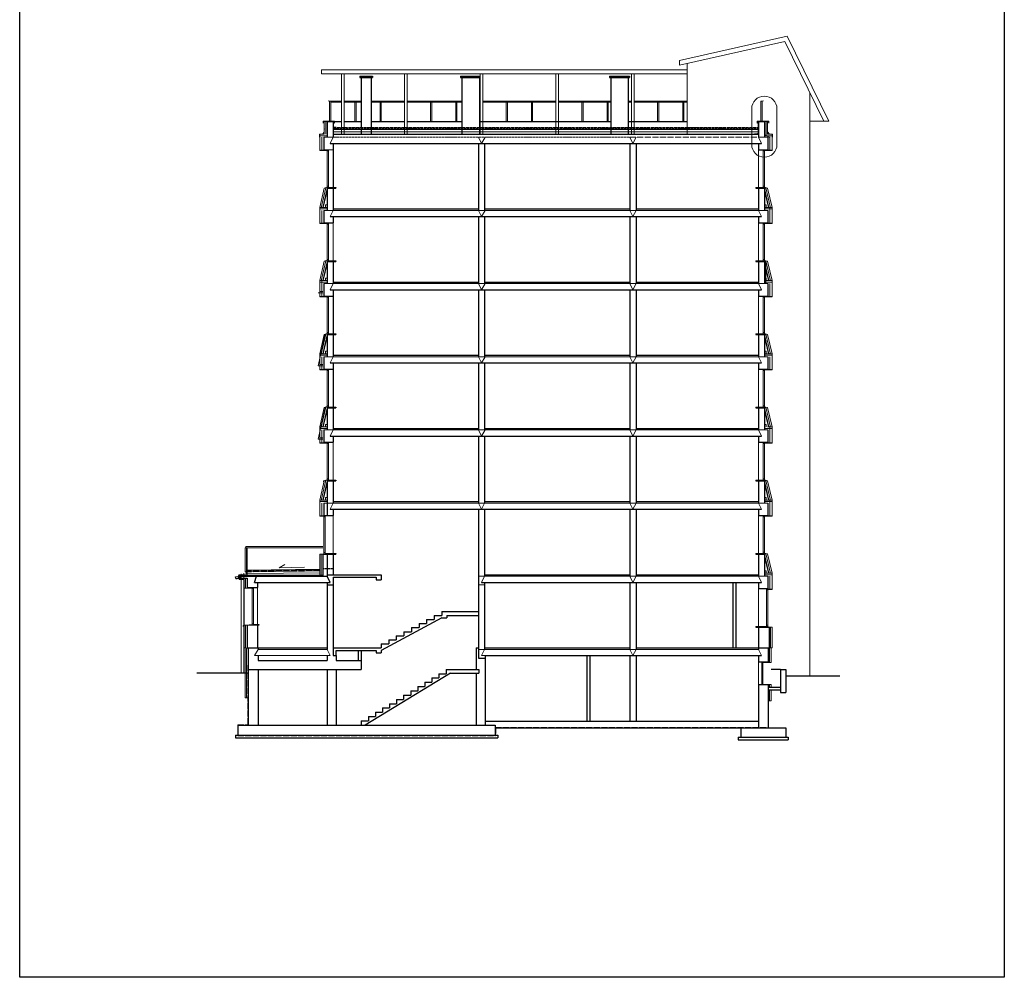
# Model space of a CAD drawing. Header units: millimetres. Extents: x -26513 to 76799, y 0 to 112149.
# Tile 44 of 98: x 4976 to 8881, y 97829 to 101624. Entities that reach past the tile are written whole.
import ezdxf

# ---------------------------------------------------------------- set-up
doc = ezdxf.new("R2010")
doc.units = ezdxf.units.MM
doc.header["$LTSCALE"] = 2
doc.linetypes.add('ACAD_ISO02W100', pattern=[15, 12, -3])
doc.layers.add('istn.śiany', color=2, linetype='Continuous')
for name, color, linetype, lineweight in [('ocieplenie', 5, 'BATTING', 5), ('rynna-41', 22, 'Continuous', 18), ('stolarka', 6, 'Continuous', 9), ('widok', 3, 'Continuous', 13)]:
    doc.layers.add(name, color=color, linetype=linetype, lineweight=lineweight)
doc.linetypes.add('BATTING', pattern='A,0.0001,-0.1,[134,ltypeshp.shx,S=0.1,R=0,X=-0.1,Y=0],-0.2,[134,ltypeshp.shx,S=0.1,R=180,X=0.1,Y=0],-0.1', length=0.4001)

msp = doc.modelspace()

# ---------------------------------------------------------------- linework, layer by layer
at = {"layer": 'Defpoints'}
msp.add_lwpolyline([(4976.1, 102585), (8880.7, 102585), (8880.7, 97828.5), (4976.1, 97828.5)], close=True, dxfattribs=at)
at = {"layer": 'istn.śiany'}
for p, q in [((6324.7, 101399.9), (6324.7, 101394.9)), ((6324.7, 101399.9), (6374.7, 101399.9)), ((6324.7, 101394.9), (6374.7, 101394.9)), ((6329.7, 101394.9), (6329.7, 101171)), ((6369.7, 101394.9), (6369.7, 101171)), ((6374.7, 101399.9), (6374.7, 101394.9)), ((6724.7, 101399.9), (6724.7, 101394.9)), ((6724.7, 101399.9), (6802.7, 101399.9)), ((6724.7, 101394.9), (6802.7, 101394.9)), ((6729.7, 101394.9), (6729.7, 101171)), ((6799.7, 101394.9), (6799.7, 101171)), ((7314.7, 101399.9), (7314.7, 101394.9)), ((7314.7, 101399.9), (7394.7, 101399.9)), ((7314.7, 101394.9), (7394.7, 101394.9)), ((7319.7, 101394.9), (7319.7, 101171)), ((7389.7, 101394.9), (7389.7, 101171)), ((7394.7, 101399.9), (7394.7, 101394.9)), ((6195.7, 101221), (6195.7, 101158)), ((6195.7, 101221), (6219.7, 101221)), ((6207.7, 101221), (6252.7, 101221)), ((6219.7, 101221), (6219.7, 101158)), ((6262.7, 101221), (6329.7, 101221)), ((6369.7, 101221), (6502.7, 101221)), ((6512.7, 101221), (6729.7, 101221)), ((6799.7, 101221), (7319.7, 101221)), ((7389.7, 101221), (7622.7, 101221)), ((7905.7, 101221), (7929.7, 101221)), ((7905.7, 101221), (7905.7, 101158)), ((7929.7, 101221), (7929.7, 101158)), ((6219.7, 101171), (7905.7, 101171)), ((6182.7, 101158), (6182.7, 101109)), ((6207.7, 101134), (7917.7, 101134)), ((6219.7, 101134), (6219.7, 100868)), ((6795.7, 101134), (6795.7, 100868)), ((6819.7, 101134), (6819.7, 100864.6)), ((7395.2, 101134), (7395.2, 100868)), ((7420.2, 101134), (7420.2, 100868)), ((7905.7, 101134), (7905.7, 101109)), ((7942.7, 101158), (7942.7, 101109)), ((7905.7, 101109), (7942.7, 101109)), ((6177.7, 100959.5), (6177.7, 100959)), ((6177.7, 100959.5), (6177.7, 100959)), ((6195.7, 100959), (6195.7, 100956)), ((6195.7, 100959), (6229.7, 100959)), ((6195.7, 100956), (6195.7, 100868)), ((6195.7, 100956), (6229.7, 100956)), ((6229.7, 100959), (6229.7, 100956)), ((7895.7, 100959), (7895.7, 100956)), ((7895.7, 100959), (7929.7, 100959)), ((7895.7, 100956), (7929.7, 100956)), ((7905.7, 100956), (7905.7, 100868)), ((7929.7, 100959), (7929.7, 100956)), ((7929.7, 100956), (7929.7, 100868)), ((6182.7, 100868), (6182.7, 100819)), ((6219.7, 100874), (6795.7, 100874)), ((6819.7, 100874), (7395.2, 100874)), ((7420.2, 100874), (7905.7, 100874)), ((7942.7, 100868), (7942.7, 100819)), ((6182.7, 100819), (6219.7, 100819)), ((6207.7, 100844), (7917.7, 100844)), ((6219.7, 100844), (6219.7, 100819)), ((6795.7, 100844), (6795.7, 100578)), ((6819.7, 100844), (6819.7, 100574.6)), ((7395.2, 100844), (7395.2, 100578)), ((7420.2, 100844), (7420.2, 100578)), ((7905.7, 100844), (7905.7, 100819)), ((7905.7, 100819), (7942.7, 100819)), ((6195.7, 100669), (6195.7, 100666)), ((6195.7, 100669), (6229.7, 100669)), ((6195.7, 100666), (6195.7, 100578)), ((6195.7, 100666), (6229.7, 100666)), ((6219.7, 100666), (6219.7, 100578)), ((6229.7, 100669), (6229.7, 100666)), ((7895.7, 100669), (7895.7, 100666)), ((7895.7, 100669), (7929.7, 100669)), ((7895.7, 100666), (7929.7, 100666)), ((7905.7, 100666), (7905.7, 100578)), ((7929.7, 100669), (7929.7, 100666)), ((7929.7, 100666), (7929.7, 100578)), ((6219.7, 100584), (6795.7, 100584)), ((6819.7, 100584), (7395.2, 100584)), ((7420.2, 100584), (7905.7, 100584)), ((6182.7, 100578), (6182.7, 100529)), ((6207.7, 100554), (7917.7, 100554)), ((6219.7, 100554), (6219.7, 100379)), ((6795.7, 100554), (6795.7, 100288)), ((6819.7, 100554), (6819.7, 100284.6)), ((7395.2, 100554), (7395.2, 100288)), ((7420.2, 100554), (7420.2, 100288)), ((7905.7, 100554), (7905.7, 100529)), ((7942.7, 100578), (7942.7, 100529)), ((6182.7, 100529), (6219.7, 100529)), ((7905.7, 100529), (7942.7, 100529)), ((6195.7, 100379), (6195.7, 100376)), ((6195.7, 100379), (6229.7, 100379)), ((6195.7, 100376), (6195.7, 100288)), ((6195.7, 100376), (6229.7, 100376)), ((6219.7, 100376), (6219.7, 100288)), ((6229.7, 100379), (6229.7, 100376)), ((7895.7, 100379), (7895.7, 100376)), ((7895.7, 100379), (7929.7, 100379)), ((7895.7, 100376), (7929.7, 100376)), ((7905.7, 100376), (7905.7, 100288)), ((7929.7, 100379), (7929.7, 100376)), ((7929.7, 100376), (7929.7, 100288)), ((6182.7, 100288), (6182.7, 100239)), ((6219.7, 100294), (6795.7, 100294)), ((6819.7, 100294), (7395.2, 100294)), ((7420.2, 100294), (7905.7, 100294)), ((7942.7, 100288), (7942.7, 100239)), ((6182.7, 100239), (6219.7, 100239)), ((6207.7, 100264), (7917.7, 100264)), ((6219.7, 100264), (6219.7, 99998)), ((6795.7, 100264), (6795.7, 99998)), ((6819.7, 100264), (6819.7, 99994.6)), ((7395.2, 100264), (7395.2, 99998)), ((7420.2, 100264), (7420.2, 99998)), ((7905.7, 100264), (7905.7, 100239)), ((7905.7, 100239), (7942.7, 100239)), ((6195.7, 100089), (6195.7, 100086)), ((6195.7, 100089), (6229.7, 100089)), ((6195.7, 100086), (6195.7, 99998)), ((6195.7, 100086), (6229.7, 100086)), ((6229.7, 100089), (6229.7, 100086)), ((7895.7, 100089), (7895.7, 100086)), ((7895.7, 100089), (7929.7, 100089)), ((7895.7, 100086), (7929.7, 100086)), ((7905.7, 100086), (7905.7, 99998)), ((7929.7, 100089), (7929.7, 100086)), ((7929.7, 100086), (7929.7, 99998)), ((6182.7, 99998), (6182.7, 99949)), ((6219.7, 100004), (6795.7, 100004)), ((6819.7, 100004), (7395.2, 100004)), ((7420.2, 100004), (7905.7, 100004)), ((7942.7, 99998), (7942.7, 99949)), ((6207.7, 99974), (7917.7, 99974)), ((6219.7, 99974), (6219.7, 99949)), ((6795.7, 99974), (6795.7, 99708)), ((6819.7, 99974), (6819.7, 99708)), ((7395.2, 99974), (7395.2, 99708)), ((7420.2, 99974), (7420.2, 99708)), ((7905.7, 99974), (7905.7, 99949)), ((6182.7, 99949), (6219.7, 99949)), ((7905.7, 99949), (7942.7, 99949)), ((6195.7, 99799), (6195.7, 99796)), ((6195.7, 99799), (6229.7, 99799)), ((6195.7, 99796), (6195.7, 99659)), ((6195.7, 99796), (6229.7, 99796)), ((6219.7, 99796), (6219.7, 99708)), ((6229.7, 99799), (6229.7, 99796)), ((7895.7, 99799), (7895.7, 99796)), ((7895.7, 99799), (7929.7, 99799)), ((7895.7, 99796), (7929.7, 99796)), ((7905.7, 99796), (7905.7, 99708)), ((7929.7, 99799), (7929.7, 99796)), ((7929.7, 99796), (7929.7, 99708)), ((6182.7, 99708), (6182.7, 99659)), ((6207.7, 99684), (7917.7, 99684)), ((6219.7, 99714), (6795.7, 99714)), ((6219.7, 99684), (6219.7, 99659)), ((6795.7, 99684), (6795.7, 99094.1)), ((6819.7, 99714), (7395.2, 99714)), ((6819.7, 99684), (6819.7, 99418)), ((7395.2, 99684), (7395.2, 99418)), ((7420.2, 99714), (7905.7, 99714)), ((7420.2, 99684), (7420.2, 99418)), ((7905.7, 99684), (7905.7, 99659)), ((7942.7, 99708), (7942.7, 99659)), ((6182.7, 99659), (6219.7, 99659)), ((7905.7, 99659), (7942.7, 99659)), ((6177.7, 99506), (6177.7, 99418)), ((6177.7, 99506), (6229.7, 99506)), ((6187.7, 99509), (6229.7, 99509)), ((6195.7, 99506), (6195.7, 99418)), ((6219.7, 99506), (6219.7, 99424)), ((6229.7, 99509), (6229.7, 99506)), ((7895.7, 99509), (7895.7, 99506)), ((7895.7, 99509), (7929.7, 99509)), ((7895.7, 99506), (7929.7, 99506)), ((7905.7, 99506), (7905.7, 99418)), ((7929.7, 99509), (7929.7, 99506)), ((7929.7, 99506), (7929.7, 99418)), ((5851.7, 99419), (5851.7, 99410)), ((5851.7, 99418), (5877.7, 99418)), ((6165.7, 99445.2), (5877.2, 99441.5)), ((5877.7, 99421.5), (5877.7, 99419)), ((5877.7, 99421), (6177.7, 99421)), ((5877.7, 99418), (5915.1, 99418)), ((5907.7, 99394), (5915.1, 99418)), ((5915.1, 99418), (6195.7, 99418)), ((6195.7, 99424), (6409.7, 99424)), ((6207.7, 99394), (6195.7, 99418)), ((6219.7, 99414), (6219.7, 99134)), ((6219.7, 99414), (6389.7, 99414)), ((6389.7, 99414), (6389.7, 99404)), ((6409.7, 99424), (6409.7, 99404)), ((6819.7, 99424), (7395.2, 99424)), ((7420.2, 99424), (7905.7, 99424)), ((7942.7, 99418), (7942.7, 99369)), ((5851.7, 99410), (5877.7, 99410)), ((5877.7, 99410), (5877.7, 99374)), ((5877.7, 99374), (5919.7, 99374)), ((5907.7, 99394), (6207.7, 99394)), ((5919.7, 99394), (5919.7, 99374)), ((5919.7, 99394), (5919.7, 99394)), ((6195.7, 99394), (6195.7, 99128)), ((6195.7, 99384), (6219.7, 99384)), ((6389.7, 99404), (6409.7, 99404)), ((6807.7, 99394), (7917.7, 99394)), ((6819.7, 99394), (6819.7, 99128)), ((7395.2, 99394), (7395.2, 99128)), ((7420.2, 99394), (7420.2, 99128)), ((7803.7, 99394), (7803.7, 99134)), ((7815.7, 99394), (7815.7, 99134)), ((7905.7, 99394), (7905.7, 99369)), ((7905.7, 99369), (7942.7, 99369)), ((6619.7, 99262.8), (6649.7, 99262.8)), ((6619.7, 99262.8), (6619.7, 99246.7)), ((6649.7, 99278.9), (6649.7, 99262.8)), ((6649.7, 99278.9), (6795.7, 99278.9)), ((6669.7, 99262.9), (6669.7, 99252.8)), ((6669.7, 99262.9), (6795.7, 99262.9)), ((5877.7, 99224), (5877.7, 99134)), ((5919.7, 99224), (5919.7, 99134)), ((5924.7, 99227), (5924.7, 99224)), ((6649.7, 99252.8), (6409.7, 99124)), ((6559.7, 99230.6), (6559.7, 99214.5)), ((6559.7, 99230.6), (6589.7, 99230.6)), ((6589.7, 99246.7), (6589.7, 99230.6)), ((6589.7, 99246.7), (6619.7, 99246.7)), ((6649.7, 99252.8), (6669.7, 99252.8)), ((7895.7, 99219), (7895.7, 99216)), ((7895.7, 99219), (7942.7, 99219)), ((7895.7, 99216), (7947.7, 99216)), ((7905.7, 99216), (7905.7, 99128)), ((7942.7, 99219), (7942.7, 99216)), ((7947.7, 99216), (7947.7, 99134)), ((6469.7, 99182.3), (6499.7, 99182.3)), ((6469.7, 99182.3), (6469.7, 99166.2)), ((6499.7, 99198.4), (6499.7, 99182.3)), ((6499.7, 99198.4), (6529.7, 99198.4)), ((6529.7, 99214.5), (6559.7, 99214.5)), ((6529.7, 99214.5), (6529.7, 99198.4)), ((6409.7, 99150.1), (6409.7, 99134)), ((6409.7, 99150.1), (6439.7, 99150.1)), ((6439.7, 99166.2), (6439.7, 99150.1)), ((6439.7, 99166.2), (6469.7, 99166.2)), ((5877.7, 99134), (6195.7, 99134)), ((5881.7, 99134), (5881.7, 98828)), ((5921.7, 99134), (5921.7, 99128)), ((5921.7, 99104), (5921.7, 99084)), ((6195.7, 99104), (6195.7, 99084)), ((6219.7, 99134), (6409.7, 99134)), ((6219.7, 99134), (6219.7, 99104)), ((6219.7, 99104), (6230.7, 99104)), ((6230.7, 99104), (6230.7, 99124)), ((6230.7, 99124), (6389.7, 99124)), ((6230.7, 99104), (6230.7, 99084)), ((6318.7, 99124), (6318.7, 99084)), ((6330.7, 99124), (6330.7, 99049)), ((6389.7, 99124), (6389.7, 99114)), ((6389.7, 99114), (6409.7, 99114)), ((6409.7, 99124), (6409.7, 99114)), ((6786.7, 99134), (6795.7, 99134)), ((6786.7, 99134), (6786.7, 99049)), ((6819.7, 99134), (7395.2, 99134)), ((6821.7, 99104), (6821.7, 98828)), ((6821.7, 99104), (7917.7, 99104)), ((7224.7, 99104), (7224.7, 98844)), ((7236.7, 99104), (7236.7, 98844)), ((7395.2, 99104), (7395.2, 98844)), ((7420.2, 99134), (7947.7, 99134)), ((7420.2, 99104), (7420.2, 98844)), ((7905.7, 99104), (7905.7, 99079)), ((7943.7, 99134), (7943.7, 99079)), ((5921.7, 99084), (6195.7, 99084)), ((6230.7, 99084), (6330.7, 99084)), ((6795.7, 99094.1), (6821.7, 99094.1)), ((7905.7, 99079), (7943.7, 99079)), ((5678, 99036), (5880.7, 99036)), ((5880.7, 99036), (5881.7, 99036)), ((5881.7, 99049), (6330.7, 99049)), ((5921.7, 99049), (5921.7, 98828)), ((5921.7, 99049), (6195.7, 99049)), ((6195.7, 99049), (6195.7, 98828)), ((6230.7, 99049), (6330.7, 99049)), ((6230.7, 99049), (6230.7, 98828)), ((6685, 99034), (6345.7, 98828)), ((6638.7, 99032), (6666.7, 99032)), ((6638.7, 99032), (6638.7, 99015)), ((6666.7, 99049), (6796.7, 99049)), ((6666.7, 99049), (6666.7, 99032)), ((6685, 99034), (6796.7, 99034)), ((6786.7, 99034), (6786.7, 98828)), ((6796.7, 99049), (6796.7, 99034)), ((7993.7, 99049), (7955.7, 99049)), ((7993.7, 99049), (8013.7, 99049)), ((7993.7, 99049), (7993.7, 98968)), ((8013.7, 99049), (8013.7, 98958)), ((8013.7, 99024), (8228.1, 99024)), ((6554.7, 98981), (6554.7, 98964)), ((6554.7, 98981), (6582.7, 98981)), ((6582.7, 98998), (6582.7, 98981)), ((6582.7, 98998), (6610.7, 98998)), ((6610.7, 99015), (6610.7, 98998)), ((6610.7, 99015), (6638.7, 99015)), ((7905.7, 98989), (7905.7, 98817)), ((7905.7, 98989), (7943.7, 98989)), ((7943.7, 98989), (7943.7, 98817)), ((6498.7, 98947), (6498.7, 98930)), ((6498.7, 98947), (6526.7, 98947)), ((6526.7, 98964), (6526.7, 98947)), ((6526.7, 98964), (6554.7, 98964)), ((7943.7, 98978), (7993.7, 98978)), ((7943.7, 98968), (7993.7, 98968)), ((7993.7, 98968), (7993.7, 98958)), ((7993.7, 98958), (8013.7, 98958)), ((6442.7, 98913), (6442.7, 98896)), ((6442.7, 98913), (6470.7, 98913)), ((6470.7, 98930), (6470.7, 98913)), ((6470.7, 98930), (6498.7, 98930)), ((6386.7, 98879), (6386.7, 98862)), ((6386.7, 98879), (6414.7, 98879)), ((6414.7, 98896), (6414.7, 98879)), ((6414.7, 98896), (6442.7, 98896)), ((5841.7, 98828), (5841.7, 98788)), ((5841.7, 98828), (6861.7, 98828)), ((5869.7, 98829), (5869.7, 98828)), ((6330.7, 98845), (6330.7, 98828)), ((6330.7, 98845), (6358.7, 98845)), ((6358.7, 98862), (6358.7, 98845)), ((6358.7, 98862), (6386.7, 98862)), ((6821.7, 98844), (7905.7, 98844)), ((6861.7, 98828), (6861.7, 98788)), ((5831.7, 98788), (5831.7, 98778)), ((5831.7, 98788), (6871.7, 98788)), ((6861.7, 98817), (8013.7, 98817)), ((6871.7, 98788), (6871.7, 98778)), ((7835.7, 98817), (7835.7, 98780)), ((8013.7, 98817), (8013.7, 98780)), ((5831.7, 98778), (6871.7, 98778)), ((7825.7, 98780), (7825.7, 98770)), ((7825.7, 98780), (8023.7, 98780)), ((7825.7, 98770), (8023.7, 98770)), ((8023.7, 98780), (8023.7, 98770))]:
    msp.add_line(p, q, dxfattribs=at)
at = {"layer": 'istn.śiany', "linetype": 'ACAD_ISO02W100'}
for p, q in [((6165.7, 99440.2), (5877.7, 99436.5)), ((6165.7, 99439.7), (5877.7, 99436)), ((5877.7, 99421.5), (6177.7, 99421.5))]:
    msp.add_line(p, q, dxfattribs=at)
at = {"layer": 'istn.śiany', "linetype": 'ACAD_ISO02W100', "ltscale": 0.4}
msp.add_line((6219.7, 99447.1), (6177.7, 99447.1), dxfattribs=at)
at = {"layer": 'ocieplenie', "linetype": 'Continuous'}
for p, q in [((6183.7, 101221), (6195.7, 101221)), ((6183.7, 101221), (6183.7, 101170)), ((7929.7, 101221), (7941.7, 101221)), ((7941.7, 101221), (7941.7, 101170)), ((6166, 101170), (6166, 101106)), ((6166, 101170), (6183.7, 101170)), ((6177.4, 101170.5), (6183.5, 101178.4)), ((6183.5, 101170.5), (6177.4, 101170.5)), ((6183.5, 101178.4), (6183.5, 101170.5)), ((7941.7, 101170), (7959.7, 101170)), ((7948.2, 101170.5), (7942.2, 101178.4)), ((7942.2, 101178.4), (7942.2, 101170.5)), ((7942.2, 101170.5), (7948.2, 101170.5)), ((7959.7, 101170), (7959.7, 101106)), ((6166, 101106), (6195.7, 101106)), ((7929.7, 101106), (7959.7, 101106)), ((6183.8, 100956.9), (6165.7, 100880.3)), ((6195.7, 100954.9), (6178, 100880.3)), ((6195.8, 100960.4), (6183.8, 100956.9)), ((7929.6, 100960.2), (7941.6, 100956.6)), ((7929.7, 100954.6), (7947.4, 100880)), ((7941.6, 100956.6), (7959.7, 100880)), ((6166, 100880), (6166, 100816)), ((6166, 100880), (6195.7, 100880)), ((7929.7, 100880), (7959.7, 100880)), ((7959.7, 100880), (7959.7, 100816)), ((6166, 100816), (6195.7, 100816)), ((7929.7, 100816), (7959.7, 100816)), ((6183.8, 100666.9), (6165.7, 100590.3)), ((6195.7, 100664.9), (6178, 100590.3)), ((6195.8, 100670.4), (6183.8, 100666.9)), ((7929.6, 100670.2), (7941.6, 100666.6)), ((7929.7, 100664.6), (7947.4, 100590)), ((7941.6, 100666.6), (7959.7, 100590)), ((6165.7, 100590), (6165.7, 100526)), ((6165.7, 100590), (6195.7, 100590)), ((7929.7, 100590), (7959.7, 100590)), ((7959.7, 100590), (7959.7, 100526)), ((6165.7, 100526), (6195.7, 100526)), ((7929.7, 100526), (7959.7, 100526)), ((6183.8, 100376.9), (6165.7, 100300.3)), ((6195.7, 100374.9), (6178, 100300.3)), ((6195.8, 100380.4), (6183.8, 100376.9)), ((7929.6, 100380.2), (7941.6, 100376.6)), ((7929.7, 100374.6), (7947.4, 100300)), ((7941.6, 100376.6), (7959.7, 100300)), ((6165.7, 100300), (6165.7, 100236)), ((6165.7, 100300), (6195.7, 100300)), ((6174.2, 100294.2), (6174.2, 100294)), ((7929.7, 100300), (7960, 100300)), ((7959.7, 100300), (7959.7, 100236)), ((6165.7, 100236), (6195.7, 100236)), ((7929.7, 100236), (7959.7, 100236)), ((6183.8, 100086.9), (6165.7, 100010.3)), ((6195.7, 100084.9), (6178, 100010.3)), ((6195.8, 100090.4), (6183.8, 100086.9)), ((7929.6, 100090.2), (7941.6, 100086.6)), ((7929.7, 100084.6), (7947.4, 100010)), ((7941.6, 100086.6), (7959.7, 100010)), ((6165.7, 100010), (6195.7, 100010)), ((6165.7, 100010), (6165.7, 99946)), ((6174.1, 100004), (6174.1, 100003.7)), ((7941.7, 100010), (7959.7, 100010)), ((7959.7, 100010), (7959.7, 99946)), ((6165.7, 99946), (6195.7, 99946)), ((7929.7, 99946), (7959.7, 99946)), ((6183.8, 99796.9), (6165.7, 99720.3)), ((6195.7, 99794.9), (6178, 99720.3)), ((6195.8, 99800.4), (6183.8, 99796.9)), ((7929.6, 99800.2), (7941.6, 99796.6)), ((7929.7, 99794.6), (7947.4, 99720)), ((7941.6, 99796.6), (7959.7, 99720)), ((6165.7, 99720), (6195.7, 99720)), ((6165.7, 99720), (6165.7, 99656)), ((6174.2, 99714.2), (6174.2, 99714)), ((7929.7, 99720), (7959.7, 99720)), ((7959.7, 99720), (7959.7, 99656)), ((6165.7, 99656), (6182.7, 99656)), ((7929.7, 99656), (7959.7, 99656)), ((6165.7, 99506), (6177.7, 99506)), ((6165.7, 99506), (6165.7, 99421.5)), ((7929.6, 99510.2), (7941.6, 99506.6)), ((7929.7, 99504.6), (7947.4, 99430)), ((7941.6, 99506.6), (7959.7, 99430)), ((5877.4, 99426.2), (5846.4, 99423.2)), ((5846.7, 99421), (5846.7, 99405)), ((5846.7, 99419), (5877.7, 99419)), ((6165.7, 99444.2), (5877.7, 99440.5)), ((6165.7, 99439.2), (5877.7, 99435.5)), ((5877.7, 99422), (6177.7, 99422)), ((7929.7, 99430), (7959.7, 99430)), ((7959.7, 99430), (7959.7, 99366)), ((5846.7, 99405), (5865.7, 99405)), ((5865.7, 99405), (5865.7, 99371)), ((5865.7, 99371), (5897.7, 99371)), ((5865.7, 99370.1), (5865.7, 99224.2)), ((7942.7, 99366), (7959.7, 99366)), ((5865.7, 99224), (5865.7, 99134)), ((7947.7, 99216), (7959.7, 99216)), ((7959.7, 99216), (7959.7, 99134)), ((5865.7, 99134), (5869.7, 99134)), ((5869.7, 99134), (5869.7, 98936.2)), ((7948.5, 99134), (7959.7, 99134)), ((7955.7, 99134), (7955.7, 99076)), ((7923.7, 99076), (7955.7, 99076)), ((7943.7, 98989), (7955.7, 98989)), ((7955.7, 98989.1), (7955.7, 98978)), ((7955.7, 98968), (7955.7, 98924.1)), ((5869.7, 98936.2), (5881.7, 98936.2)), ((7943.7, 98924.1), (7955.7, 98924.1))]:
    msp.add_line(p, q, dxfattribs=at)
at = {"layer": 'ocieplenie'}
for p, q in [((6189.7, 101221), (6189.7, 101170)), ((7935.7, 101221), (7935.7, 101165.1)), ((6219.7, 101180), (7905.7, 101180)), ((6166, 101164), (6195.7, 101164)), ((6174.5, 101158), (6174.5, 101107.5)), ((7929.7, 101164), (7959.7, 101164)), ((7951.2, 101159.3), (7951.2, 101106)), ((6166.1, 101107.5), (6195.8, 101107.5)), ((7929.7, 101107.5), (7959.7, 101107.5)), ((6190.4, 100958), (6171.5, 100878.9)), ((7935, 100957.8), (7953.9, 100878.7)), ((6166, 100874), (6195.7, 100874)), ((6174.5, 100868), (6174.5, 100817.5)), ((7929.7, 100874), (7959.7, 100874)), ((7951.2, 100880), (7951.2, 100816)), ((6166, 100817.5), (6195.7, 100817.5)), ((7929.7, 100817.5), (7959.7, 100817.5)), ((6190.4, 100668), (6171.5, 100588.9)), ((7935, 100667.8), (7953.9, 100588.7)), ((6165.7, 100584), (6195.7, 100584)), ((6174.2, 100589.9), (6174.2, 100525.9)), ((7929.7, 100584), (7959.7, 100584)), ((7951.2, 100578), (7951.2, 100527.5)), ((6165.7, 100527.5), (6195.7, 100527.5)), ((7929.7, 100527.5), (7959.7, 100527.5)), ((6190.4, 100378), (6171.5, 100298.9)), ((7935, 100377.8), (7953.9, 100298.7)), ((6165.7, 100294), (6195.7, 100294)), ((6174.2, 100288), (6174.2, 100237.5)), ((7929.7, 100294), (7960, 100294)), ((7951.2, 100288), (7951.2, 100236)), ((6165.7, 100237.5), (6195.7, 100237.5)), ((7929.7, 100237.5), (7959.7, 100237.5)), ((6190.4, 100088), (6171.5, 100008.9)), ((7935, 100087.8), (7953.9, 100008.7)), ((6165.7, 100004), (6195.7, 100004)), ((6174.1, 99998), (6174.1, 99947.5)), ((7929.7, 100004), (7959.7, 100004)), ((7951.2, 100010), (7951.2, 99946)), ((6166.1, 99947.5), (6196.1, 99947.5)), ((7929.7, 99947.5), (7959.7, 99947.5)), ((6190.6, 99798.9), (6171.5, 99718.9)), ((7935, 99797.8), (7953.9, 99718.7)), ((6165.7, 99714), (6195.7, 99714)), ((6174.2, 99708), (6174.2, 99657.5)), ((7929.7, 99714), (7959.7, 99714)), ((7951.2, 99719.2), (7951.2, 99657.5)), ((6165.7, 99657.5), (6182.7, 99657.5)), ((7929.7, 99657.5), (7959.7, 99657.5)), ((6171.7, 99506), (6171.7, 99421.5)), ((7935, 99507.8), (7953.9, 99428.7)), ((5847.3, 99421.7), (5878.3, 99421.7)), ((5849.2, 99419), (5849.2, 99405)), ((7929.7, 99424), (7959.7, 99424)), ((7951.2, 99418), (7951.2, 99366)), ((5846.7, 99407.5), (5865.7, 99407.5)), ((5871.7, 99410), (5871.7, 99371)), ((7942.7, 99367.5), (7959.7, 99367.5)), ((5871.7, 99224), (5871.7, 99134)), ((7953.7, 99216), (7953.7, 99134)), ((5875.7, 99134), (5875.7, 98936.2)), ((7949.7, 99134), (7949.7, 99076)), ((7949.7, 98989), (7949.7, 98978)), ((7949.7, 98968), (7949.7, 98924.1))]:
    msp.add_line(p, q, dxfattribs=at)
at = {"layer": 'ocieplenie', "linetype": 'BATTING'}
msp.add_line((6165.7, 99432.2), (5877.7, 99428.5), dxfattribs=at)
at = {"layer": 'rynna-41'}
for p, q in [((6172.7, 101425.1), (6172.7, 101409.9)), ((6172.7, 101425.1), (7622.7, 101425.1)), ((6172.7, 101409.9), (7622.7, 101409.9)), ((6252.7, 101409.9), (6252.7, 101171)), ((6262.7, 101409.9), (6262.7, 101171)), ((6502.7, 101409.9), (6502.7, 101171)), ((6512.7, 101409.9), (6512.7, 101171)), ((6802.7, 101409.9), (6802.7, 101171)), ((6812.7, 101409.9), (6812.7, 101171)), ((7102.7, 101409.9), (7102.7, 101171)), ((7112.7, 101409.9), (7112.7, 101171)), ((7402.7, 101409.9), (7402.7, 101171)), ((7412.7, 101409.9), (7412.7, 101171)), ((6204.7, 101301.5), (6199.4, 101302.7)), ((6204.7, 101301.5), (6204.7, 101296.8)), ((6204.7, 101301.5), (6210.7, 101301.5)), ((6204.7, 101296.8), (6205.2, 101296.8)), ((6205.2, 101301), (6205.2, 101221)), ((6205.2, 101301), (6252.7, 101301)), ((6210.2, 101301), (6210.2, 101221)), ((6210.2, 101296.8), (6252.7, 101296.8)), ((6210.2, 101296.8), (6210.7, 101296.8)), ((6210.7, 101301.5), (6210.7, 101296.8)), ((6262.7, 101301), (6329.7, 101301)), ((6262.7, 101296.8), (6329.7, 101296.8)), ((6305.2, 101296.8), (6305.2, 101221)), ((6310.2, 101296.8), (6310.2, 101221)), ((6369.7, 101301), (6502.7, 101301)), ((6369.7, 101296.8), (6502.7, 101296.8)), ((6405.2, 101296.8), (6405.2, 101221)), ((6410.2, 101296.8), (6410.2, 101221)), ((6512.7, 101301), (6729.7, 101301)), ((6512.7, 101296.8), (6729.7, 101296.8)), ((6605.2, 101296.8), (6605.2, 101221)), ((6610.2, 101296.8), (6610.2, 101221)), ((6705.2, 101296.8), (6705.2, 101221)), ((6710.2, 101296.8), (6710.2, 101221)), ((6799.7, 101301), (6802.7, 101301)), ((6799.7, 101296.8), (6802.7, 101296.8)), ((6812.7, 101301), (7102.7, 101301)), ((6812.7, 101296.8), (7102.7, 101296.8)), ((6905.2, 101296.8), (6905.2, 101221)), ((6910.2, 101296.8), (6910.2, 101221)), ((7005.2, 101296.8), (7005.2, 101221)), ((7010.2, 101296.8), (7010.2, 101221)), ((7112.7, 101301), (7319.7, 101301)), ((7112.7, 101296.8), (7319.7, 101296.8)), ((7205.2, 101296.8), (7205.2, 101221)), ((7210.2, 101296.8), (7210.2, 101221)), ((7305.2, 101296.8), (7305.2, 101221)), ((7310.2, 101296.8), (7310.2, 101221)), ((7389.7, 101301), (7402.7, 101301)), ((7389.7, 101296.8), (7402.7, 101296.8)), ((7412.7, 101301), (7622.7, 101301)), ((7412.7, 101296.8), (7622.7, 101296.8)), ((7505.2, 101296.8), (7505.2, 101221)), ((7510.2, 101296.8), (7510.2, 101221)), ((7605.2, 101296.8), (7605.2, 101221)), ((7610.2, 101296.8), (7610.2, 101221)), ((7914.7, 101301.5), (7920.7, 101301.5)), ((7914.7, 101301.5), (7914.7, 101296.8)), ((7914.7, 101296.8), (7915.2, 101296.8)), ((7915.2, 101301), (7920.2, 101301)), ((7915.2, 101301), (7915.2, 101221)), ((7920.2, 101301), (7920.2, 101221)), ((7920.2, 101296.8), (7920.7, 101296.8)), ((7920.7, 101301.5), (7925.5, 101302.4)), ((7920.7, 101301.5), (7920.7, 101296.8)), ((7947.7, 101158), (7929.7, 101168.6)), ((7934.7, 100666), (7934.7, 100578)), ((6177.7, 100547), (6166, 100547)), ((6177.7, 100542), (6159.8, 100542)), ((6159.8, 100252), (6187.1, 100376)), ((6177.7, 100252), (6159.8, 100252)), ((6177.7, 100257), (6166, 100257)), ((6159.8, 99962), (6187.1, 100086)), ((6177.7, 99962), (6159.8, 99962)), ((6177.7, 99967), (6166, 99967)), ((5870.4, 99531), (5870.4, 99435.7)), ((5875.4, 99531), (5870.4, 99531)), ((5875.4, 99531), (5875.4, 99435.8)), ((5831.8, 99415.7), (5844.9, 99416.6)), ((5853.9, 99428.4), (5853.9, 99036)), ((5864.9, 99429.9), (5864.9, 99036)), ((5870.4, 99435.7), (5875.4, 99435.8)), ((5875, 99439.3), (5872.7, 99428.5)), ((5872.7, 99428.5), (5875.5, 99432.1)), ((5887.7, 99440), (5875, 99439.3)), ((5897.7, 99227.3), (5862.1, 99223.3)), ((5862.1, 99223.3), (5862.1, 99219.6)), ((5862.1, 99219.6), (5863.3, 99221.7))]:
    msp.add_line(p, q, dxfattribs=at)
at = {"layer": 'rynna-41', "linetype": 'Continuous'}
for p, q in [((5845.5, 99423.6), (5841.6, 99414.3)), ((5841.6, 99414.3), (5844.7, 99418.1)), ((5876.9, 99426.7), (5845.5, 99423.6)), ((5877.2, 99441.5), (5877.2, 99424.4))]:
    msp.add_line(p, q, dxfattribs=at)
at = {"layer": 'rynna-41'}
msp.add_arc((5838.4, 99415.6), 6.6, 177.8938, 9.3096, dxfattribs=at)
at = {"layer": 'stolarka'}
for p, q in [((6225.1, 101221.5), (6179.2, 101221.5)), ((6179.2, 101221.5), (6179.2, 101214.6)), ((6179.2, 101214.6), (6182.1, 101218.9)), ((6220.2, 101220.2), (6220.2, 101200.9)), ((6223.9, 101216.8), (6220.2, 101220.2)), ((6225.1, 101214.5), (6221, 101218.5)), ((6225.1, 101221.5), (6225.1, 101214.5)), ((7900.8, 101221.5), (7946.7, 101221.5)), ((7900.8, 101221.5), (7900.8, 101214.5)), ((7900.8, 101214.5), (7904.3, 101218.9)), ((7902.9, 101218), (7905.2, 101220.9)), ((7905.2, 101220.9), (7905.2, 101174.7)), ((7946.7, 101214.6), (7943.7, 101218.9)), ((7946.7, 101221.5), (7946.7, 101214.6)), ((6176.8, 101170.5), (6164.4, 101170.5)), ((6164.4, 101170.5), (6164.4, 101159.1)), ((6176.8, 101170.5), (6183.2, 101178.8)), ((6183.2, 101187.1), (6184.5, 101191.3)), ((6183.2, 101187.1), (6183.2, 101178.8)), ((6222.2, 101198.9), (6220.2, 101200.9)), ((6222.2, 101198.9), (6229.9, 101198.9)), ((6229.8, 101198.9), (6230.6, 101197.9)), ((7891.6, 101171.5), (7890.4, 101170.5)), ((7891.6, 101171.5), (7902.2, 101171.5)), ((7902.2, 101171.5), (7905.2, 101174.7)), ((7942.2, 101188.7), (7941.4, 101191.3)), ((7942.2, 101188.7), (7942.2, 101179.2)), ((7948.9, 101170.5), (7942.2, 101179.2)), ((7948.9, 101170.5), (7961.5, 101170.5)), ((7961.5, 101170.5), (7961.5, 101159.1)), ((6164.4, 101159.1), (6165.7, 101161.4)), ((7961.5, 101159.1), (7960.2, 101161.4)), ((6195.7, 101109), (6195.7, 100959)), ((6195.7, 101104.2), (6200.7, 101104.2)), ((6200.7, 101109), (6200.7, 100959)), ((6219.7, 101109), (6219.7, 100959)), ((7905.7, 101109), (7905.7, 100959)), ((7924.7, 101109), (7924.7, 100959)), ((7924.7, 101104), (7929.7, 101104)), ((7929.7, 101109), (7929.7, 100959)), ((6195.7, 100964), (6200.7, 100964)), ((7924.7, 100964), (7929.7, 100964)), ((6195.7, 100819), (6195.7, 100669)), ((6200.7, 100819), (6200.7, 100669)), ((6219.7, 100819), (6219.7, 100669)), ((7905.7, 100819), (7905.7, 100669)), ((7924.7, 100819), (7924.7, 100669)), ((7929.7, 100819), (7929.7, 100669)), ((6195.7, 100814.2), (6200.7, 100814.2)), ((7924.7, 100814), (7929.7, 100814)), ((6195.7, 100674), (6200.7, 100674)), ((7924.7, 100674), (7929.7, 100674)), ((6195.7, 100529), (6195.7, 100379)), ((6195.7, 100524.2), (6200.7, 100524.2)), ((6200.7, 100529), (6200.7, 100379)), ((6219.7, 100529), (6219.7, 100379)), ((7905.7, 100529), (7905.7, 100379)), ((7924.7, 100529), (7924.7, 100379)), ((7924.7, 100524), (7929.7, 100524)), ((7929.7, 100529), (7929.7, 100379)), ((6195.7, 100384), (6200.7, 100384)), ((7924.7, 100384), (7929.7, 100384)), ((6195.7, 100239), (6195.7, 100089)), ((6195.7, 100234.2), (6200.7, 100234.2)), ((6200.7, 100239), (6200.7, 100089)), ((6219.7, 100239), (6219.7, 100089)), ((7905.7, 100239), (7905.7, 100089)), ((7924.7, 100239), (7924.7, 100089)), ((7924.7, 100234), (7929.7, 100234)), ((7929.7, 100239), (7929.7, 100089)), ((6195.7, 100094), (6200.7, 100094)), ((7924.7, 100094), (7929.7, 100094)), ((6195.7, 99949), (6195.7, 99799)), ((6195.7, 99944.2), (6200.7, 99944.2)), ((6200.7, 99949), (6200.7, 99799)), ((6219.7, 99949), (6219.7, 99799)), ((7905.7, 99949), (7905.7, 99799)), ((7924.7, 99949), (7924.7, 99799)), ((7924.7, 99944), (7929.7, 99944)), ((7929.7, 99949), (7929.7, 99799)), ((6195.7, 99804), (6200.7, 99804)), ((7924.7, 99804), (7929.7, 99804)), ((6195.7, 99800.6), (6181.2, 99796.3)), ((6181.2, 99796.3), (6181.2, 99791.9)), ((6181.2, 99791.9), (6182.6, 99794.4)), ((6182.7, 99659), (6182.7, 99506)), ((6182.7, 99654.2), (6187.7, 99654.2)), ((6187.7, 99659), (6187.7, 99505.9)), ((6219.7, 99659), (6219.7, 99509)), ((7905.7, 99659), (7905.7, 99509)), ((7924.7, 99659), (7924.7, 99509)), ((7924.7, 99654), (7929.7, 99654)), ((7929.7, 99659), (7929.7, 99509)), ((6182.7, 99512), (6187.7, 99512)), ((7924.7, 99514), (7929.7, 99514)), ((5897.7, 99374), (5897.7, 99224)), ((5902.7, 99374), (5902.7, 99224)), ((5919.7, 99374), (5919.7, 99227)), ((5897.7, 99369), (5902.7, 99369)), ((7905.7, 99369), (7905.7, 99219)), ((7937.7, 99369), (7937.7, 99219)), ((7937.7, 99364), (7942.7, 99364)), ((7942.7, 99369), (7942.7, 99219)), ((5897.7, 99229), (5902.7, 99229)), ((7937.7, 99224), (7942.7, 99224)), ((7905.7, 99079), (7905.7, 98989)), ((7918.7, 99079), (7918.7, 98989)), ((7918.7, 99074), (7923.7, 99074)), ((7923.7, 99079), (7923.7, 98989)), ((7918.7, 98994), (7923.7, 98994))]:
    msp.add_line(p, q, dxfattribs=at)
at = {"layer": 'widok'}
for p, q in [((7592.7, 101463), (8019.7, 101559)), ((8185.3, 101222.5), (8019.7, 101559)), ((7592.7, 101444.6), (8009.8, 101538.4)), ((8165.3, 101222.5), (8009.8, 101538.4)), ((7592.7, 101463), (7592.7, 101444.6)), ((7622.7, 101451.3), (7622.7, 101171)), ((8109.7, 101335.4), (8109.7, 99024)), ((7879.1, 101271.2), (7879.1, 101129.3)), ((7979.1, 101271.2), (7979.1, 101129.3)), ((8109.7, 101222.5), (8185.3, 101222.5)), ((6219.7, 101189), (7905.7, 101189)), ((7660.7, 101197), (7622.7, 101197)), ((6182.7, 101158), (6219.7, 101158)), ((6207.7, 101134), (6219.7, 101158)), ((6207.7, 101134), (6219.7, 101134)), ((6807.7, 101134), (6795.7, 101158)), ((6807.7, 101134), (6821.7, 101158)), ((7407.7, 101134), (7395.2, 101158)), ((7407.7, 101134), (7420.2, 101158)), ((7917.7, 101134), (7905.7, 101158)), ((7905.7, 101158), (7942.7, 101158)), ((6182.7, 101109), (6219.7, 101109)), ((6195.7, 100946.9), (6179.9, 100880.3)), ((7929.7, 100946.6), (7945.5, 100880)), ((6182.7, 100868), (7395.2, 100868)), ((6188.7, 100890.3), (6188.7, 100880.3)), ((6195.7, 100890.3), (6188.7, 100890.3)), ((6207.7, 100844), (6219.7, 100868)), ((6807.7, 100844), (6795.7, 100868)), ((6807.7, 100844), (6821.7, 100868)), ((7407.7, 100844), (7395.2, 100868)), ((7395.2, 100868), (7942.7, 100868)), ((7407.7, 100844), (7420.2, 100868)), ((7917.7, 100844), (7905.7, 100868)), ((7929.7, 100890), (7936.7, 100890)), ((7936.7, 100890), (7936.7, 100880)), ((6195.7, 100656.9), (6179.9, 100590.3)), ((7929.7, 100656.6), (7945.5, 100590)), ((6188.7, 100600.3), (6188.7, 100590.3)), ((6195.7, 100600.3), (6188.7, 100600.3)), ((7929.7, 100600), (7936.7, 100600)), ((7936.7, 100600), (7936.7, 100590)), ((6182.7, 100578), (7395.2, 100578)), ((6207.7, 100554), (6219.7, 100578)), ((6807.7, 100554), (6795.7, 100578)), ((6807.7, 100554), (6821.7, 100578)), ((7407.7, 100554), (7395.2, 100578)), ((7395.2, 100578), (7942.7, 100578)), ((7407.7, 100554), (7420.2, 100578)), ((7917.7, 100554), (7905.7, 100578)), ((6195.7, 100366.9), (6179.9, 100300.3)), ((7929.7, 100366.6), (7945.5, 100300)), ((6188.7, 100310.3), (6188.7, 100300.3)), ((6195.7, 100310.3), (6188.7, 100310.3)), ((7929.7, 100310), (7936.7, 100310)), ((7936.7, 100310), (7936.7, 100300)), ((6182.7, 100288), (7395.2, 100288)), ((6207.7, 100264), (6219.7, 100288)), ((6807.7, 100264), (6795.7, 100288)), ((6807.7, 100264), (6821.7, 100288)), ((7407.7, 100264), (7395.2, 100288)), ((7395.2, 100288), (7942.7, 100288)), ((7407.7, 100264), (7420.2, 100288)), ((7917.7, 100264), (7905.7, 100288)), ((6195.7, 100076.9), (6179.9, 100010.3)), ((7929.7, 100076.6), (7945.5, 100010)), ((6182.7, 99998), (7395.2, 99998)), ((6188.7, 100020.3), (6188.7, 100010.3)), ((6195.7, 100020.3), (6188.7, 100020.3)), ((6207.7, 99974), (6219.7, 99998)), ((6807.7, 99974), (6795.7, 99998)), ((6807.7, 99974), (6821.7, 99998)), ((7407.7, 99974), (7395.2, 99998)), ((7395.2, 99998), (7942.7, 99998)), ((7407.7, 99974), (7420.2, 99998)), ((7917.7, 99974), (7905.7, 99998)), ((7929.7, 100020), (7936.7, 100020)), ((7936.7, 100020), (7936.7, 100010)), ((6195.7, 99786.9), (6179.9, 99720.3)), ((7929.7, 99786.6), (7945.5, 99720)), ((6188.7, 99730.3), (6188.7, 99720.3)), ((6195.7, 99730.3), (6188.7, 99730.3)), ((7929.7, 99730), (7936.7, 99730)), ((7936.7, 99730), (7936.7, 99720)), ((6182.7, 99708), (6795.7, 99708)), ((6207.7, 99684), (6219.7, 99708)), ((6795.7, 99708), (7395.2, 99708)), ((6807.7, 99684), (6795.7, 99708)), ((6807.7, 99684), (6819.7, 99708)), ((7407.7, 99684), (7395.2, 99708)), ((7395.2, 99708), (7942.7, 99708)), ((7407.7, 99684), (7420.2, 99708)), ((7917.7, 99684), (7905.7, 99708)), ((5872.7, 99536), (5872.7, 99531)), ((5872.7, 99536), (6177.7, 99536)), ((5872.7, 99531), (6177.7, 99531)), ((5877.7, 99531), (5877.7, 99421.5)), ((7929.7, 99496.6), (7945.5, 99430)), ((6005, 99452), (6027.8, 99464.5)), ((6105.5, 99454.3), (6005, 99452)), ((5846.3, 99421.3), (5846.3, 99416.9)), ((6195.7, 99424), (6207.7, 99424)), ((6795.7, 99418), (7395.2, 99418)), ((6807.7, 99394), (6819.7, 99418)), ((7407.7, 99394), (7395.2, 99418)), ((7395.2, 99418), (7942.7, 99418)), ((7407.7, 99394), (7420.2, 99418)), ((7917.7, 99394), (7905.7, 99418)), ((7929.7, 99440), (7936.7, 99440)), ((7936.7, 99440), (7936.7, 99430)), ((6795.7, 99384), (6819.7, 99384)), ((5865.7, 99224), (5924.7, 99224)), ((5902.7, 99227), (5924.7, 99227)), ((5907.7, 99104), (5921.7, 99128)), ((5907.7, 99104), (6207.7, 99104)), ((5921.7, 99128), (6195.7, 99128)), ((6207.7, 99104), (6195.7, 99128)), ((6795.7, 99128), (7395.2, 99128)), ((6807.7, 99104), (6819.7, 99128)), ((6807.7, 99104), (6821.7, 99104)), ((7395.2, 99128), (7905.7, 99128)), ((7407.7, 99104), (7395.2, 99128)), ((7407.7, 99104), (7420.2, 99128)), ((7917.7, 99104), (7905.7, 99128))]:
    msp.add_line(p, q, dxfattribs=at)
at = {"layer": 'widok', "linetype": 'ACAD_ISO02W100', "lineweight": 30, "ltscale": 0.5}
msp.add_line((6219.7, 101197), (7905.7, 101197), dxfattribs=at)
at = {"layer": 'widok', "linetype": 'ACAD_ISO02W100', "lineweight": 30, "ltscale": 0.4}
msp.add_line((6219.7, 101194), (7905.7, 101194), dxfattribs=at)
at = {"layer": 'widok', "linetype": 'ACAD_ISO02W100', "ltscale": 0.4}
msp.add_line((6219.7, 101158), (7395.2, 101158), dxfattribs=at)
at = {"layer": 'widok', "linetype": 'ACAD_ISO02W100'}
msp.add_line((7395.2, 101158), (7905.7, 101158), dxfattribs=at)
at = {"layer": 'widok', "linetype": 'ACAD_ISO02W100', "lineweight": 30}
for p, q in [((5880.7, 99065.8), (5880.7, 98829)), ((7944.7, 98968), (7944.7, 98818.4)), ((5840.7, 98829), (5840.7, 98787)), ((5840.7, 98829), (5880.7, 98829)), ((5840.7, 98787), (6862.7, 98787)), ((6862.7, 98818.4), (7944.7, 98818.4)), ((6862.7, 98818.4), (6862.7, 98787))]:
    msp.add_line(p, q, dxfattribs=at)
at = {"layer": 'widok'}
for centre, radius, start, end in [((7929.1, 101271.2), 50, 0, 180), ((7929.1, 101129.3), 50, 180, 0), ((5838.4, 99415.6), 8.06, 177.8938, 9.3096)]:
    msp.add_arc(centre, radius, start, end, dxfattribs=at)

doc.saveas('drawing.dxf')
